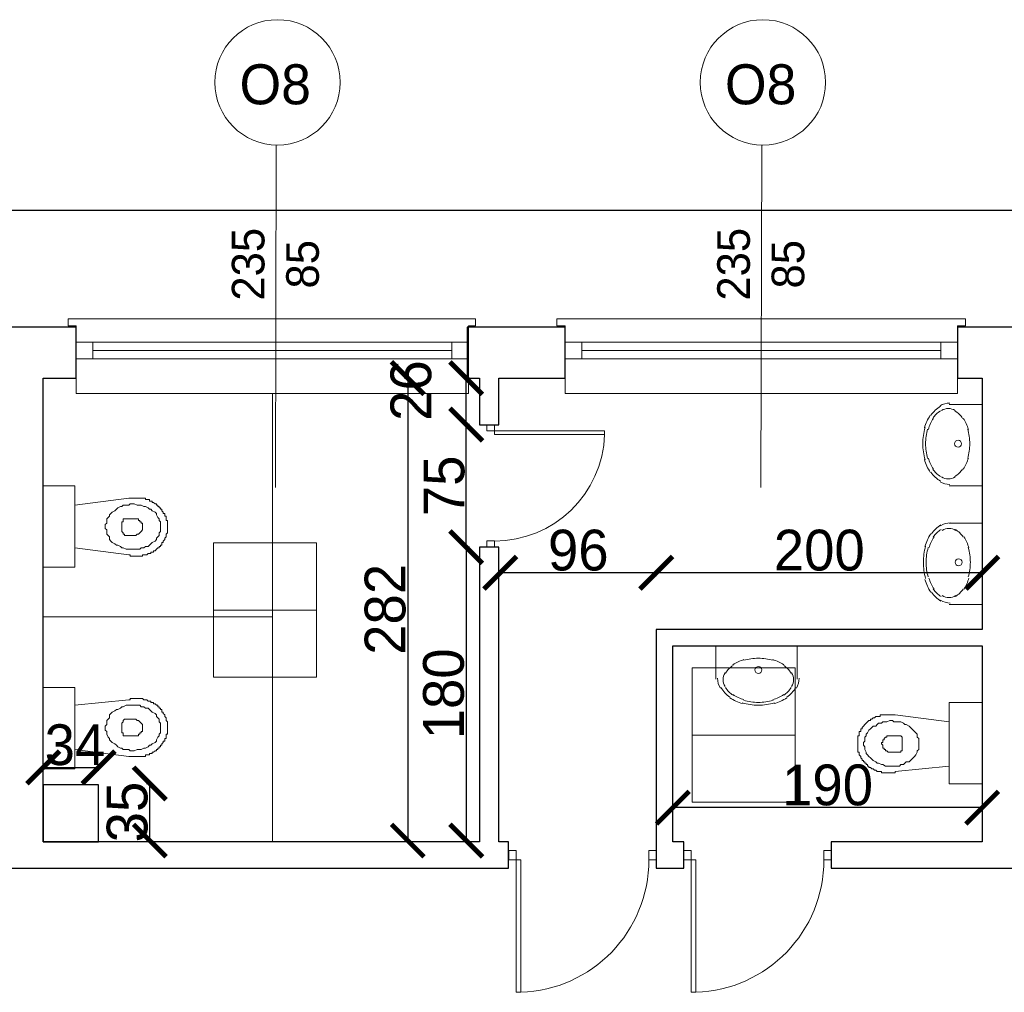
# Model space of a CAD drawing. Header units: centimetres. Extents: x -17621 to 77377, y -18613 to 66.
# Tile 58 of 173: x 13560 to 14164, y -16246 to -15649. Entities that reach past the tile are written whole.
import ezdxf

# ---------------------------------------------------------------- set-up
doc = ezdxf.new("R2010")
doc.units = ezdxf.units.CM
doc.layers.add('0-wymiarowanie rys.CAD', color=5, linetype='Continuous', lineweight=0, true_color=0x0000ff)
for name, color, linetype, lineweight in [('a_drzwi i okna', 2, 'Continuous', 0), ('a_inwentaryzacja', 141, 'Continuous', 0), ('a_wymiarowanie', 211, 'Continuous', 0), ('drzwi', 2, 'Continuous', 0), ('pomieszczenia', 191, 'Continuous', 5)]:
    doc.layers.add(name, color=color, linetype=linetype, lineweight=lineweight)
for name, color, linetype in [('PDF2_A310 STOLARKA ZEWNĘTRZNA', 7, 'Continuous'), ('PDF2_A720 MEBLE', 7, 'Continuous'), ('PDF2_WIDOKOWA', 7, 'Continuous')]:
    doc.layers.add(name, color=color, linetype=linetype)
doc.styles.add('PDF Century Gothic', font='GOTHIC.TTF')
doc.dimstyles.new('ISO-25', dxfattribs={"dimtxt": 25, "dimasz": 20, "dimexe": 0.6, "dimexo": 0.375, "dimtad": 1, "dimdec": 0, "dimtxsty": 'PDF Century Gothic', "dimblk": 'ARCHTICK', "dimcen": 2.5, "dimadec": 1, "dimazin": 0, "dimtfac": 1, "dimtdec": 0, "dimtmove": 0, "dimatfit": 3, "dimldrblk": 'ARCHTICK', "dimfxl": 2, "dimfxlon": 1, "dimarcsym": 0})

# ---------------------------------------------------------------- blocks, each defined once
blk = doc.blocks.new('_ArchTick')
at = {"color": 0, "linetype": 'ByBlock', "const_width": 0.15}
blk.add_lwpolyline([(-0.5, -0.5), (0.5, 0.5)], dxfattribs=at)
blk = doc.blocks.new('*D89')
at = {"layer": 'a_wymiarowanie', "color": 0, "lineweight": -2, "transparency": 16777216}
for p, q in [((13836.07, -15897.72), (13833.47, -15897.72)), ((13834.07, -15972.87), (13834.07, -15897.72)), ((13836.07, -15972.87), (13833.47, -15972.87))]:
    blk.add_line(p, q, dxfattribs=at)
at = {"layer": 'Defpoints', "color": 0, "transparency": 16777216}
for p in [(13834.07, -15897.72), (13843.1, -15897.72), (13843.1, -15972.87)]:
    blk.add_point(p, dxfattribs=at)
at = {"layer": 'a_wymiarowanie', "color": 0, "lineweight": -2, "transparency": 16777216, "xscale": 20, "yscale": 20, "zscale": 20}
for p, rotation in [((13834.07, -15897.72), 90), ((13834.07, -15972.87), 270)]:
    blk.add_blockref('_ArchTick', p, dxfattribs=dict(at, rotation=rotation))
at = {"layer": 'a_wymiarowanie', "color": 0, "lineweight": 0, "transparency": 16777216, "insert": (13820.63, -15935.3), "char_height": 25, "attachment_point": 5, "rotation": 90, "style": 'PDF Century Gothic'}
blk.add_mtext('75', dxfattribs=at)
blk = doc.blocks.new('*D90')
at = {"layer": 'a_wymiarowanie', "color": 0, "lineweight": -2, "transparency": 16777216}
for p, q in [((13836.07, -15869.24), (13833.47, -15869.24)), ((13834.07, -15897.72), (13834.07, -15869.24)), ((13836.07, -15897.72), (13833.47, -15897.72))]:
    blk.add_line(p, q, dxfattribs=at)
at = {"layer": 'Defpoints', "color": 0, "transparency": 16777216}
for p in [(13834.07, -15869.24), (13843.1, -15869.24), (13843.1, -15897.72)]:
    blk.add_point(p, dxfattribs=at)
at = {"layer": 'a_wymiarowanie', "color": 0, "lineweight": -2, "transparency": 16777216, "xscale": 20, "yscale": 20, "zscale": 20}
for p, rotation in [((13834.07, -15869.24), 90), ((13834.07, -15897.72), 270)]:
    blk.add_blockref('_ArchTick', p, dxfattribs=dict(at, rotation=rotation))
at = {"layer": 'a_wymiarowanie', "color": 0, "lineweight": 0, "transparency": 16777216, "insert": (13800.31, -15876.86), "char_height": 25, "attachment_point": 5, "rotation": 90, "style": 'PDF Century Gothic'}
blk.add_mtext('26', dxfattribs=at)
blk = doc.blocks.new('*D91')
at = {"layer": 'a_wymiarowanie', "color": 0, "lineweight": -2, "transparency": 16777216}
for p, q in [((13796.23, -15869.24), (13798.83, -15869.24)), ((13798.23, -15869.24), (13798.23, -16152.87)), ((13796.23, -16152.87), (13798.83, -16152.87))]:
    blk.add_line(p, q, dxfattribs=at)
at = {"layer": 'Defpoints', "color": 0, "transparency": 16777216}
for p in [(13574.71, -15869.24), (13574.71, -16152.87), (13798.23, -16152.87)]:
    blk.add_point(p, dxfattribs=at)
at = {"layer": 'a_wymiarowanie', "color": 0, "lineweight": -2, "transparency": 16777216, "xscale": 20, "yscale": 20, "zscale": 20}
for p, rotation in [((13798.23, -15869.24), 90), ((13798.23, -16152.87), 270)]:
    blk.add_blockref('_ArchTick', p, dxfattribs=dict(at, rotation=rotation))
at = {"layer": 'a_wymiarowanie', "color": 0, "lineweight": 0, "transparency": 16777216, "insert": (13784.48, -16011.06), "char_height": 25, "attachment_point": 5, "rotation": 90, "style": 'PDF Century Gothic'}
blk.add_mtext('282', dxfattribs=at)
blk = doc.blocks.new('*D92')
at = {"layer": 'a_wymiarowanie', "color": 0, "lineweight": -2, "transparency": 16777216}
for p, q in [((13960.79, -16134.66), (13960.79, -16132.06)), ((14150.44, -16132.66), (13960.79, -16132.66)), ((14150.44, -16134.66), (14150.44, -16132.06))]:
    blk.add_line(p, q, dxfattribs=at)
at = {"layer": 'Defpoints', "color": 0, "transparency": 16777216}
for p in [(13960.79, -16132.66), (13960.79, -16152.87), (14150.44, -16152.87)]:
    blk.add_point(p, dxfattribs=at)
at = {"layer": 'a_wymiarowanie', "color": 0, "lineweight": -2, "transparency": 16777216, "xscale": 20, "yscale": 20, "zscale": 20, "rotation": 180}
blk.add_blockref('_ArchTick', (13960.79, -16132.66), dxfattribs=at)
at = {"layer": 'a_wymiarowanie', "color": 0, "lineweight": -2, "transparency": 16777216, "xscale": 20, "yscale": 20, "zscale": 20}
blk.add_blockref('_ArchTick', (14150.44, -16132.66), dxfattribs=at)
at = {"layer": 'a_wymiarowanie', "color": 0, "lineweight": 0, "transparency": 16777216, "insert": (14055.61, -16118.9), "char_height": 25, "attachment_point": 5, "style": 'PDF Century Gothic'}
blk.add_mtext('190', dxfattribs=at)
blk = doc.blocks.new('*D93')
at = {"layer": 'a_wymiarowanie', "color": 0, "lineweight": -2, "transparency": 16777216}
for p, q in [((13950.63, -15990.63), (13950.63, -15988.03)), ((14150.44, -15988.63), (13950.63, -15988.63)), ((14150.44, -15990.63), (14150.44, -15988.03))]:
    blk.add_line(p, q, dxfattribs=at)
at = {"layer": 'Defpoints', "color": 0, "transparency": 16777216}
for p in [(13950.63, -15988.63), (13950.63, -16023.33), (14150.44, -16023.33)]:
    blk.add_point(p, dxfattribs=at)
at = {"layer": 'a_wymiarowanie', "color": 0, "lineweight": -2, "transparency": 16777216, "xscale": 20, "yscale": 20, "zscale": 20, "rotation": 180}
blk.add_blockref('_ArchTick', (13950.63, -15988.63), dxfattribs=at)
at = {"layer": 'a_wymiarowanie', "color": 0, "lineweight": -2, "transparency": 16777216, "xscale": 20, "yscale": 20, "zscale": 20}
blk.add_blockref('_ArchTick', (14150.44, -15988.63), dxfattribs=at)
at = {"layer": 'a_wymiarowanie', "color": 0, "lineweight": 0, "transparency": 16777216, "insert": (14050.53, -15974.88), "char_height": 25, "attachment_point": 5, "style": 'PDF Century Gothic'}
blk.add_mtext('200', dxfattribs=at)
blk = doc.blocks.new('*D94')
at = {"layer": 'a_wymiarowanie', "color": 0, "lineweight": -2, "transparency": 16777216}
for p, q in [((13854.95, -15988.63), (13854.95, -15988.03)), ((13950.63, -15988.63), (13854.95, -15988.63)), ((13950.63, -15990.63), (13950.63, -15988.03))]:
    blk.add_line(p, q, dxfattribs=at)
at = {"layer": 'Defpoints', "color": 0, "transparency": 16777216}
for p in [(13854.95, -15988.63), (13854.95, -15988.63), (13950.63, -16023.33)]:
    blk.add_point(p, dxfattribs=at)
at = {"layer": 'a_wymiarowanie', "color": 0, "lineweight": -2, "transparency": 16777216, "xscale": 20, "yscale": 20, "zscale": 20, "rotation": 180}
blk.add_blockref('_ArchTick', (13854.95, -15988.63), dxfattribs=at)
at = {"layer": 'a_wymiarowanie', "color": 0, "lineweight": -2, "transparency": 16777216, "xscale": 20, "yscale": 20, "zscale": 20}
blk.add_blockref('_ArchTick', (13950.63, -15988.63), dxfattribs=at)
at = {"layer": 'a_wymiarowanie', "color": 0, "lineweight": 0, "transparency": 16777216, "insert": (13902.79, -15974.88), "char_height": 25, "attachment_point": 5, "style": 'PDF Century Gothic'}
blk.add_mtext('96', dxfattribs=at)
blk = doc.blocks.new('*D95')
at = {"layer": 'a_wymiarowanie', "color": 0, "lineweight": -2, "transparency": 16777216}
for p, q in [((13834.07, -15972.87), (13834.67, -15972.87)), ((13834.07, -15972.87), (13834.07, -16152.87)), ((13834.07, -16152.87), (13834.67, -16152.87))]:
    blk.add_line(p, q, dxfattribs=at)
at = {"layer": 'Defpoints', "color": 0, "transparency": 16777216}
for p in [(13834.07, -15972.87), (13834.07, -16152.87), (13834.07, -16152.87)]:
    blk.add_point(p, dxfattribs=at)
at = {"layer": 'a_wymiarowanie', "color": 0, "lineweight": -2, "transparency": 16777216, "xscale": 20, "yscale": 20, "zscale": 20}
for p, rotation in [((13834.07, -15972.87), 90), ((13834.07, -16152.87), 270)]:
    blk.add_blockref('_ArchTick', p, dxfattribs=dict(at, rotation=rotation))
at = {"layer": 'a_wymiarowanie', "color": 0, "lineweight": 0, "transparency": 16777216, "insert": (13820.31, -16062.87), "char_height": 25, "attachment_point": 5, "rotation": 90, "style": 'PDF Century Gothic'}
blk.add_mtext('180', dxfattribs=at)
blk = doc.blocks.new('*D96')
at = {"layer": 'a_wymiarowanie', "color": 0, "lineweight": -2, "transparency": 16777216}
for p, q in [((13574.71, -16110), (13574.71, -16107.4)), ((13574.71, -16108), (13608.71, -16108)), ((13608.71, -16110), (13608.71, -16107.4))]:
    blk.add_line(p, q, dxfattribs=at)
at = {"layer": 'Defpoints', "color": 0, "transparency": 16777216}
for p in [(13608.71, -16108), (13574.71, -16117.87), (13608.71, -16117.87)]:
    blk.add_point(p, dxfattribs=at)
at = {"layer": 'a_wymiarowanie', "color": 0, "lineweight": -2, "transparency": 16777216, "xscale": 20, "yscale": 20, "zscale": 20, "rotation": 180}
blk.add_blockref('_ArchTick', (13574.71, -16108), dxfattribs=at)
at = {"layer": 'a_wymiarowanie', "color": 0, "lineweight": -2, "transparency": 16777216, "xscale": 20, "yscale": 20, "zscale": 20}
blk.add_blockref('_ArchTick', (13608.71, -16108), dxfattribs=at)
at = {"layer": 'a_wymiarowanie', "color": 0, "lineweight": 0, "transparency": 16777216, "insert": (13594.18, -16094.25), "char_height": 25, "attachment_point": 5, "style": 'PDF Century Gothic'}
blk.add_mtext('34', dxfattribs=at)
blk = doc.blocks.new('*D97')
at = {"layer": 'a_wymiarowanie', "color": 0, "lineweight": -2, "transparency": 16777216}
for p, q in [((13638.07, -16117.87), (13640.67, -16117.87)), ((13640.07, -16152.87), (13640.07, -16117.87)), ((13638.07, -16152.87), (13640.67, -16152.87))]:
    blk.add_line(p, q, dxfattribs=at)
at = {"layer": 'Defpoints', "color": 0, "transparency": 16777216}
for p in [(13608.71, -16117.87), (13640.07, -16117.87), (13608.71, -16152.87)]:
    blk.add_point(p, dxfattribs=at)
at = {"layer": 'a_wymiarowanie', "color": 0, "lineweight": -2, "transparency": 16777216, "xscale": 20, "yscale": 20, "zscale": 20}
for p, rotation in [((13640.07, -16117.87), 90), ((13640.07, -16152.87), 270)]:
    blk.add_blockref('_ArchTick', p, dxfattribs=dict(at, rotation=rotation))
at = {"layer": 'a_wymiarowanie', "color": 0, "lineweight": 0, "transparency": 16777216, "insert": (13626.32, -16135.37), "char_height": 25, "attachment_point": 5, "rotation": 90, "style": 'PDF Century Gothic'}
blk.add_mtext('35', dxfattribs=at)
blk = doc.blocks.new('*D1055')
at = {"layer": '0-wymiarowanie rys.CAD', "color": 0, "linetype": 'Continuous', "lineweight": -2, "transparency": 16777216}
for p, q in [((10837.45, -15768.43), (10837.45, -15765.83)), ((15683.74, -15766.43), (10837.45, -15766.43)), ((15683.74, -15768.43), (15683.74, -15765.83))]:
    blk.add_line(p, q, dxfattribs=at)
at = {"layer": 'Defpoints', "color": 0, "linetype": 'Continuous', "transparency": 16777216}
for p in [(10837.45, -15766.43), (10837.45, -15837.91), (15683.74, -15837.07)]:
    blk.add_point(p, dxfattribs=at)
at = {"layer": '0-wymiarowanie rys.CAD', "color": 0, "linetype": 'Continuous', "lineweight": -2, "transparency": 16777216, "xscale": 20, "yscale": 20, "zscale": 20, "rotation": 180}
blk.add_blockref('_ArchTick', (10837.45, -15766.43), dxfattribs=at)
at = {"layer": '0-wymiarowanie rys.CAD', "color": 0, "linetype": 'Continuous', "lineweight": -2, "transparency": 16777216, "xscale": 20, "yscale": 20, "zscale": 20}
blk.add_blockref('_ArchTick', (15683.74, -15766.43), dxfattribs=at)
at = {"layer": '0-wymiarowanie rys.CAD', "color": 0, "linetype": 'Continuous', "transparency": 16777216, "insert": (13260.6, -15752.67), "char_height": 25, "attachment_point": 5, "style": 'PDF Century Gothic'}
blk.add_mtext('4846', dxfattribs=at)

msp = doc.modelspace()

# ---------------------------------------------------------------- linework, layer by layer
at = {"layer": 'a_drzwi i okna'}
for p, q in [((13717.64, -15726.22), (13717.11, -15936.4)), ((14015.24, -15726.22), (14014.71, -15936.4))]:
    msp.add_line(p, q, dxfattribs=at)
for centre in [(13718.39, -15687.8), (14015.99, -15687.8)]:
    msp.add_circle(centre, 38.43, dxfattribs=at)
at = {"layer": 'a_inwentaryzacja', "lineweight": 25}
for points in [[(13171.7, -16153.72), (13171.7, -16169.81), (13860.03, -16169.81), (13860.03, -16153.72), (13854.11, -16153.72), (13854.11, -15972.87), (13842.25, -15972.87), (13842.25, -16153.72), (13574.71, -16153.72), (13574.71, -15869.24), (13595.03, -15869.24), (13595.03, -15837.91), (13534.92, -15837.91), (13534.92, -15869.24), (13547.62, -15869.24), (13547.62, -16153.72)], [(13854.11, -15897.83), (13854.11, -15869.24), (13894.75, -15869.24), (13894.75, -15837.91), (13834.63, -15837.91), (13834.63, -15869.24), (13842.25, -15869.24), (13842.25, -15897.83)], [(13574.71, -16153.72), (13608.71, -16153.72), (13608.71, -16118.72), (13574.71, -16118.72)]]:
    msp.add_lwpolyline(points, close=True, dxfattribs=at)
msp.add_lwpolyline([(14195.31, -15837.91), (14135.2, -15837.91), (14135.2, -15869.24), (14150.44, -15869.24), (14150.44, -16023.33), (13950.63, -16023.33), (13950.63, -16153.72), (13950.63, -16169.81), (13967.56, -16169.81), (13967.56, -16153.72), (13960.79, -16153.72), (13960.79, -16033.49), (14150.44, -16033.49), (14150.44, -16153.72), (14057.92, -16153.72), (14057.92, -16169.81), (14270.67, -16169.81)], dxfattribs=at)
at = {"layer": 'drzwi'}
for points in [[(13851.41, -15901.59), (13851.41, -15897.83), (13846.65, -15897.83), (13846.65, -15901.59), (13851.41, -15901.59), (13851.41, -15903.84), (13918.91, -15903.84), (13918.94, -15901.59), (13851.41, -15901.59)], [(13864.77, -16164.63), (13860.25, -16164.63), (13860.25, -16158.9), (13864.77, -16158.9), (13864.77, -16164.63), (13867.48, -16164.63), (13867.48, -16245.9), (13864.77, -16245.95), (13864.77, -16164.63)], [(13972.08, -16164.63), (13967.56, -16164.63), (13967.56, -16158.9), (13972.08, -16158.9), (13972.08, -16164.63), (13974.79, -16164.63), (13974.79, -16245.9), (13972.08, -16245.95), (13972.08, -16164.63)]]:
    msp.add_lwpolyline(points, dxfattribs=at)
for points in [[(13851.41, -15969.12), (13851.41, -15972.87), (13846.65, -15972.87), (13846.65, -15969.12)], [(13946.09, -16164.63), (13950.61, -16164.63), (13950.61, -16158.9), (13946.09, -16158.9)], [(14053.4, -16164.63), (14057.92, -16164.63), (14057.92, -16158.9), (14053.4, -16158.9)]]:
    msp.add_lwpolyline(points, close=True, dxfattribs=at)
for centre, radius, start, end in [((13851.53, -15901.68), 67.45, 269.89445, 358.1637), ((13864.88, -16164.78), 81.21, 271.8363, 0.10555), ((13972.19, -16164.78), 81.21, 271.8363, 0.10555)]:
    msp.add_arc(centre, radius, start, end, dxfattribs=at)
at = {"layer": 'PDF2_A310 STOLARKA ZEWNĘTRZNA', "lineweight": 5}
for points in [[(13835.48, -15878.55), (13835.48, -15837.07), (13839.71, -15837.07), (13839.71, -15832.83), (13595.03, -15832.83), (13589.95, -15832.83), (13589.95, -15837.07), (13595.03, -15837.07), (13595.03, -15878.55)], [(14135.2, -15878.55), (14135.2, -15837.07), (14140.28, -15837.07), (14140.28, -15832.83), (13894.75, -15832.83), (13889.67, -15832.83), (13889.67, -15837.07), (13894.75, -15837.07), (13894.75, -15878.55)], [(13835.48, -15857.39), (13825.32, -15857.39), (13605.19, -15857.39), (13595.03, -15857.39), (13595.03, -15847.23), (13605.19, -15847.23), (13825.32, -15847.23), (13835.48, -15847.23)], [(14135.2, -15857.39), (14125.04, -15857.39), (13904.91, -15857.39), (13894.75, -15857.39), (13894.75, -15847.23), (13904.91, -15847.23), (14125.04, -15847.23), (14135.2, -15847.23)]]:
    msp.add_lwpolyline(points, close=True, dxfattribs=at)
for points in [[(13605.19, -15847.23), (13605.19, -15857.39)], [(13825.32, -15852.31), (13605.19, -15852.31)], [(13825.32, -15847.23), (13825.32, -15857.39)], [(13904.91, -15847.23), (13904.91, -15857.39)], [(14125.04, -15852.31), (13904.91, -15852.31)], [(14125.04, -15847.23), (14125.04, -15857.39)]]:
    msp.add_lwpolyline(points, dxfattribs=at)
at = {"layer": 'PDF2_A720 MEBLE', "lineweight": 0}
for points in [[(14133.9, -15889.06, 0.138476), (14129.7, -15887.87, 0.138476), (14125.49, -15889.06)], [(14115.39, -15899.54, 0.068273), (14114.03, -15909.46, 0.068273), (14115.39, -15919.38)], [(14116.96, -15900.45, 0.068238), (14115.73, -15909.46, 0.068238), (14116.96, -15918.46)], [(14141.59, -15918.46, 0.06826), (14142.82, -15909.46, 0.068238), (14141.58, -15900.45)], [(14125.49, -15929.86, 0.138476), (14129.7, -15931.05, 0.138476), (14133.9, -15929.86)], [(14134.24, -15962.64, 0.138479), (14130.04, -15961.45, 0.138478), (14125.83, -15962.64)], [(14115.73, -15972.28, 0.068248), (14114.37, -15982.19, 0.068273), (14115.73, -15992.11)], [(14117.3, -15973.19, 0.068248), (14116.07, -15982.19, 0.068272), (14117.3, -15991.2)], [(14141.92, -15991.2, 0.068272), (14143.16, -15982.19, 0.068272), (14141.92, -15973.19)], [(14125.83, -16002.6, 0.138478), (14130.04, -16003.78, 0.138478), (14134.24, -16002.6)], [(14022.2, -16042.28, 0.068272), (14013.19, -16041.04, 0.068272), (14004.19, -16042.28)], [(13992.79, -16049.96, 0.138479), (13991.6, -16054.16, 0.138478), (13992.79, -16058.37)], [(14033.6, -16058.37, 0.138478), (14034.78, -16054.16, 0.138478), (14033.6, -16049.96)], [(14003.28, -16068.47, 0.068248), (14013.19, -16069.83, 0.068273), (14023.11, -16068.46)], [(14004.19, -16066.9, 0.068248), (14013.19, -16068.13, 0.068272), (14022.2, -16066.9)]]:
    msp.add_lwpolyline(points, format="xyb", dxfattribs=at)
for points in [[(14130.12, -15935.28), (14150.44, -15935.28), (14150.44, -15885.33), (14130.12, -15885.33)], [(14130.12, -15958.14), (14150.44, -15958.14), (14150.44, -16008.09), (14130.12, -16008.09)], [(13987.03, -16053.81), (13987.03, -16033.49), (14036.99, -16033.49), (14036.99, -16053.81)]]:
    msp.add_lwpolyline(points, dxfattribs=at)
for points in [[(13594.18, -15985.23), (13594.18, -15935.28), (13574.71, -15935.28), (13574.71, -15985.23)], [(13594.18, -15947.13), (13627.2, -15942.9), (13628.05, -15942.9), (13628.9, -15942.9), (13629.74, -15942.9), (13630.59, -15942.9), (13631.44, -15942.9), (13632.28, -15942.9), (13633.13, -15942.9), (13633.98, -15942.9), (13634.82, -15942.9), (13635.67, -15942.9), (13636.52, -15942.9), (13637.36, -15942.9), (13637.36, -15943.75), (13638.21, -15943.75), (13639.06, -15943.75), (13639.9, -15943.75), (13639.9, -15944.59), (13640.75, -15944.59), (13641.6, -15944.59), (13641.6, -15945.44), (13642.44, -15945.44), (13643.29, -15946.29), (13644.14, -15946.29), (13644.14, -15947.13), (13644.98, -15947.13), (13644.98, -15947.98), (13645.83, -15947.98), (13645.83, -15948.83), (13646.68, -15948.83), (13646.68, -15949.67), (13647.52, -15949.67), (13647.52, -15950.52), (13648.37, -15951.37), (13648.37, -15952.21), (13649.22, -15952.21), (13649.22, -15953.06), (13649.22, -15953.91), (13650.06, -15953.91), (13650.06, -15954.75), (13650.06, -15955.6), (13650.06, -15956.45), (13650.91, -15956.45), (13650.91, -15957.29), (13650.91, -15958.14), (13650.91, -15958.99), (13650.91, -15959.83), (13650.91, -15960.68), (13650.91, -15961.53), (13650.91, -15962.37), (13650.91, -15963.22), (13650.91, -15964.07), (13650.06, -15964.91), (13650.06, -15965.76), (13650.06, -15966.61), (13649.22, -15967.45), (13649.22, -15968.3), (13648.37, -15969.15), (13648.37, -15969.99), (13647.52, -15969.99), (13647.52, -15970.84), (13647.52, -15971.69), (13646.68, -15971.69), (13646.68, -15972.53), (13645.83, -15972.53), (13645.83, -15973.38), (13644.98, -15973.38), (13644.14, -15974.23), (13643.29, -15975.07), (13642.44, -15975.07), (13642.44, -15975.92), (13641.6, -15975.92), (13640.75, -15975.92), (13640.75, -15976.77), (13639.9, -15976.77), (13639.06, -15976.77), (13638.21, -15977.61), (13637.36, -15977.61), (13636.52, -15977.61), (13635.67, -15977.61), (13635.67, -15978.46), (13634.82, -15978.46), (13633.98, -15978.46), (13633.13, -15978.46), (13632.28, -15978.46), (13631.44, -15978.46), (13630.59, -15978.46), (13629.74, -15978.46), (13628.9, -15978.46), (13628.05, -15978.46), (13628.05, -15977.61), (13627.2, -15977.61), (13594.18, -15973.38)], [(13612.81, -15960.68), (13612.81, -15961.53), (13613.66, -15962.37), (13613.66, -15964.07), (13613.66, -15964.91), (13614.5, -15965.76), (13615.35, -15966.61), (13615.35, -15968.3), (13616.2, -15969.15), (13617.04, -15969.99), (13618.74, -15970.84), (13619.58, -15971.69), (13620.43, -15971.69), (13622.12, -15972.53), (13622.97, -15973.38), (13623.82, -15973.38), (13625.51, -15974.23), (13627.2, -15974.23), (13628.05, -15974.23), (13629.74, -15974.23), (13630.59, -15974.23), (13632.28, -15974.23), (13633.98, -15974.23), (13634.82, -15973.38), (13636.52, -15973.38), (13637.36, -15972.53), (13639.06, -15972.53), (13639.9, -15971.69), (13640.75, -15970.84), (13641.6, -15969.99), (13643.29, -15969.15), (13644.14, -15968.3), (13644.14, -15967.45), (13644.98, -15966.61), (13645.83, -15965.76), (13645.83, -15964.07), (13646.68, -15963.22), (13646.68, -15962.37), (13646.68, -15960.68), (13646.68, -15959.83), (13646.68, -15958.99), (13646.68, -15957.29), (13645.83, -15956.45), (13645.83, -15955.6), (13644.98, -15954.75), (13644.14, -15953.06), (13644.14, -15952.21), (13643.29, -15951.37), (13641.6, -15950.52), (13640.75, -15949.67), (13639.9, -15949.67), (13639.06, -15948.83), (13637.36, -15947.98), (13636.52, -15947.98), (13634.82, -15947.13), (13633.98, -15947.13), (13632.28, -15947.13), (13630.59, -15946.29), (13629.74, -15946.29), (13628.05, -15946.29), (13627.2, -15947.13), (13625.51, -15947.13), (13623.82, -15947.13), (13622.97, -15947.98), (13622.12, -15947.98), (13620.43, -15948.83), (13619.58, -15949.67), (13618.74, -15950.52), (13617.04, -15951.37), (13616.2, -15952.21), (13615.35, -15953.06), (13615.35, -15953.91), (13614.5, -15954.75), (13613.66, -15955.6), (13613.66, -15957.29), (13613.66, -15958.14), (13612.81, -15958.99)], [(13622.97, -15960.68), (13622.97, -15963.22), (13623.82, -15964.07), (13623.82, -15964.91), (13624.66, -15964.91), (13624.66, -15965.76), (13625.51, -15965.76), (13630.59, -15965.76), (13631.44, -15965.76), (13632.28, -15964.91), (13633.13, -15964.91), (13633.98, -15964.07), (13634.82, -15963.22), (13635.67, -15962.37), (13635.67, -15961.53), (13635.67, -15960.68), (13635.67, -15959.83), (13635.67, -15958.99), (13635.67, -15958.14), (13634.82, -15958.14), (13634.82, -15957.29), (13633.98, -15957.29), (13633.98, -15956.45), (13633.13, -15956.45), (13633.13, -15955.6), (13632.28, -15955.6), (13631.44, -15955.6), (13630.59, -15955.6), (13625.51, -15955.6), (13624.66, -15955.6), (13623.82, -15955.6), (13623.82, -15956.45), (13623.82, -15957.29), (13622.97, -15957.29)], [(13594.18, -16058.89), (13594.18, -16108.85), (13574.71, -16108.85), (13574.71, -16058.89)], [(13594.18, -16096.99), (13627.2, -16101.23), (13628.05, -16101.23), (13628.9, -16101.23), (13629.74, -16101.23), (13630.59, -16101.23), (13631.44, -16101.23), (13632.28, -16101.23), (13633.13, -16101.23), (13633.98, -16101.23), (13634.82, -16101.23), (13635.67, -16101.23), (13636.52, -16101.23), (13637.36, -16101.23), (13637.36, -16100.38), (13638.21, -16100.38), (13639.06, -16100.38), (13639.9, -16100.38), (13639.9, -16099.53), (13640.75, -16099.53), (13641.6, -16099.53), (13641.6, -16098.69), (13642.44, -16098.69), (13643.29, -16097.84), (13644.14, -16097.84), (13644.14, -16096.99), (13644.98, -16096.99), (13644.98, -16096.15), (13645.83, -16096.15), (13645.83, -16095.3), (13646.68, -16095.3), (13646.68, -16094.45), (13647.52, -16094.45), (13647.52, -16093.61), (13648.37, -16092.76), (13648.37, -16091.91), (13649.22, -16091.91), (13649.22, -16091.07), (13649.22, -16090.22), (13650.06, -16090.22), (13650.06, -16089.37), (13650.06, -16088.53), (13650.06, -16087.68), (13650.91, -16087.68), (13650.91, -16086.83), (13650.91, -16085.99), (13650.91, -16085.14), (13650.91, -16084.29), (13650.91, -16083.45), (13650.91, -16082.6), (13650.91, -16081.75), (13650.91, -16080.91), (13650.91, -16080.06), (13650.06, -16079.21), (13650.06, -16078.37), (13650.06, -16077.52), (13649.22, -16076.67), (13649.22, -16075.83), (13648.37, -16074.98), (13648.37, -16074.13), (13647.52, -16074.13), (13647.52, -16073.29), (13647.52, -16072.44), (13646.68, -16072.44), (13646.68, -16071.59), (13645.83, -16071.59), (13645.83, -16070.75), (13644.98, -16070.75), (13644.98, -16069.9), (13644.14, -16069.9), (13643.29, -16069.05), (13642.44, -16069.05), (13642.44, -16068.21), (13641.6, -16068.21), (13640.75, -16068.21), (13640.75, -16067.36), (13639.9, -16067.36), (13639.06, -16067.36), (13638.21, -16066.51), (13637.36, -16066.51), (13636.52, -16066.51), (13635.67, -16065.67), (13634.82, -16065.67), (13633.98, -16065.67), (13633.13, -16065.67), (13632.28, -16065.67), (13631.44, -16065.67), (13630.59, -16065.67), (13629.74, -16065.67), (13628.9, -16065.67), (13628.05, -16065.67), (13628.05, -16066.51), (13627.2, -16066.51), (13594.18, -16069.9)], [(14130.12, -16068.21), (14130.12, -16118.16), (14150.44, -16118.16), (14150.44, -16068.21)], [(13612.81, -16083.45), (13612.81, -16082.6), (13613.66, -16081.75), (13613.66, -16080.06), (13613.66, -16079.21), (13614.5, -16078.37), (13615.35, -16077.52), (13615.35, -16075.83), (13616.2, -16074.98), (13617.04, -16074.13), (13618.74, -16073.29), (13619.58, -16072.44), (13620.43, -16072.44), (13622.12, -16071.59), (13622.97, -16070.75), (13623.82, -16070.75), (13625.51, -16069.9), (13627.2, -16069.9), (13628.05, -16069.9), (13629.74, -16069.9), (13630.59, -16069.9), (13632.28, -16069.9), (13633.98, -16069.9), (13634.82, -16070.75), (13636.52, -16070.75), (13637.36, -16071.59), (13639.06, -16071.59), (13639.9, -16072.44), (13640.75, -16073.29), (13641.6, -16074.13), (13643.29, -16074.98), (13644.14, -16075.83), (13644.14, -16076.67), (13644.98, -16077.52), (13645.83, -16078.37), (13645.83, -16080.06), (13646.68, -16080.91), (13646.68, -16081.75), (13646.68, -16083.45), (13646.68, -16084.29), (13646.68, -16085.14), (13646.68, -16086.83), (13645.83, -16087.68), (13645.83, -16088.53), (13644.98, -16089.37), (13644.14, -16091.07), (13644.14, -16091.91), (13643.29, -16092.76), (13641.6, -16093.61), (13640.75, -16094.45), (13639.9, -16094.45), (13639.06, -16095.3), (13637.36, -16096.15), (13636.52, -16096.15), (13634.82, -16096.99), (13633.98, -16096.99), (13632.28, -16096.99), (13630.59, -16097.84), (13629.74, -16097.84), (13628.05, -16097.84), (13627.2, -16096.99), (13625.51, -16096.99), (13623.82, -16096.99), (13622.97, -16096.15), (13622.12, -16096.15), (13620.43, -16095.3), (13619.58, -16094.45), (13618.74, -16093.61), (13617.04, -16092.76), (13616.2, -16091.91), (13615.35, -16091.07), (13615.35, -16090.22), (13614.5, -16089.37), (13613.66, -16087.68), (13613.66, -16086.83), (13613.66, -16085.99), (13612.81, -16085.14)], [(13622.97, -16083.45), (13622.97, -16080.91), (13623.82, -16080.06), (13623.82, -16079.21), (13624.66, -16078.37), (13625.51, -16078.37), (13630.59, -16078.37), (13631.44, -16078.37), (13632.28, -16079.21), (13633.13, -16079.21), (13633.98, -16080.06), (13634.82, -16080.91), (13635.67, -16081.75), (13635.67, -16082.6), (13635.67, -16083.45), (13635.67, -16084.29), (13635.67, -16085.14), (13635.67, -16085.99), (13634.82, -16085.99), (13634.82, -16086.83), (13633.98, -16086.83), (13633.98, -16087.68), (13633.13, -16087.68), (13633.13, -16088.53), (13632.28, -16088.53), (13631.44, -16088.53), (13630.59, -16088.53), (13625.51, -16088.53), (13624.66, -16088.53), (13623.82, -16088.53), (13623.82, -16087.68), (13623.82, -16086.83), (13622.97, -16086.83)], [(14130.12, -16107.15), (14097.1, -16110.54), (14097.1, -16111.39), (14096.25, -16111.39), (14095.41, -16111.39), (14094.56, -16111.39), (14093.71, -16111.39), (14092.87, -16111.39), (14092.02, -16111.39), (14091.17, -16111.39), (14090.33, -16111.39), (14089.48, -16111.39), (14088.63, -16111.39), (14088.63, -16110.54), (14087.79, -16110.54), (14086.94, -16110.54), (14086.09, -16110.54), (14085.25, -16109.69), (14084.4, -16109.69), (14083.55, -16108.85), (14082.71, -16108.85), (14081.86, -16108), (14081.01, -16108), (14081.01, -16107.15), (14080.17, -16107.15), (14080.17, -16106.31), (14079.32, -16106.31), (14079.32, -16105.46), (14078.47, -16105.46), (14078.47, -16104.61), (14077.63, -16104.61), (14077.63, -16103.77), (14076.78, -16103.77), (14076.78, -16102.92), (14075.93, -16102.07), (14075.93, -16101.23), (14075.09, -16100.38), (14075.09, -16099.53), (14075.09, -16098.69), (14074.24, -16098.69), (14074.24, -16097.84), (14074.24, -16096.99), (14074.24, -16096.15), (14074.24, -16095.3), (14074.24, -16094.45), (14074.24, -16093.61), (14074.24, -16092.76), (14074.24, -16091.91), (14074.24, -16091.07), (14074.24, -16090.22), (14074.24, -16089.37), (14074.24, -16088.53), (14075.09, -16088.53), (14075.09, -16087.68), (14075.09, -16086.83), (14075.09, -16085.99), (14075.93, -16085.99), (14075.93, -16085.14), (14075.93, -16084.29), (14076.78, -16084.29), (14076.78, -16083.45), (14077.63, -16082.6), (14078.47, -16081.75), (14079.32, -16080.91), (14080.17, -16080.06), (14081.01, -16079.21), (14081.86, -16079.21), (14081.86, -16078.37), (14082.71, -16078.37), (14083.55, -16077.52), (14084.4, -16077.52), (14085.25, -16076.67), (14086.09, -16076.67), (14086.94, -16076.67), (14087.79, -16076.67), (14087.79, -16075.83), (14088.63, -16075.83), (14089.48, -16075.83), (14090.33, -16075.83), (14091.17, -16075.83), (14092.02, -16075.83), (14092.87, -16075.83), (14093.71, -16075.83), (14094.56, -16075.83), (14095.41, -16075.83), (14096.25, -16075.83), (14097.1, -16075.83), (14130.12, -16080.06)], [(14111.49, -16093.61), (14111.49, -16091.91), (14111.49, -16091.07), (14111.49, -16090.22), (14110.65, -16089.37), (14110.65, -16087.68), (14109.8, -16086.83), (14108.95, -16085.99), (14108.11, -16085.14), (14107.26, -16084.29), (14106.41, -16083.45), (14105.57, -16082.6), (14103.87, -16081.75), (14103.03, -16081.75), (14102.18, -16080.91), (14100.49, -16080.06), (14099.64, -16080.06), (14097.95, -16080.06), (14096.25, -16080.06), (14095.41, -16079.21), (14093.71, -16079.21), (14092.02, -16080.06), (14091.17, -16080.06), (14089.48, -16080.06), (14088.63, -16080.91), (14086.94, -16080.91), (14086.09, -16081.75), (14085.25, -16082.6), (14083.55, -16082.6), (14082.71, -16083.45), (14081.86, -16084.29), (14081.01, -16085.14), (14080.17, -16086.83), (14079.32, -16087.68), (14079.32, -16088.53), (14078.47, -16089.37), (14078.47, -16091.07), (14078.47, -16091.91), (14077.63, -16092.76), (14077.63, -16094.45), (14078.47, -16095.3), (14078.47, -16096.15), (14078.47, -16096.99), (14079.32, -16098.69), (14079.32, -16099.53), (14080.17, -16100.38), (14081.01, -16101.23), (14081.86, -16102.07), (14082.71, -16102.92), (14083.55, -16103.77), (14085.25, -16104.61), (14086.09, -16105.46), (14086.94, -16105.46), (14088.63, -16106.31), (14089.48, -16106.31), (14091.17, -16107.15), (14092.87, -16107.15), (14093.71, -16107.15), (14095.41, -16107.15), (14096.25, -16107.15), (14097.95, -16107.15), (14099.64, -16107.15), (14100.49, -16106.31), (14102.18, -16106.31), (14103.03, -16105.46), (14103.87, -16104.61), (14105.57, -16104.61), (14106.41, -16103.77), (14107.26, -16102.92), (14108.11, -16102.07), (14108.95, -16101.23), (14109.8, -16100.38), (14110.65, -16098.69), (14110.65, -16097.84), (14111.49, -16096.99), (14111.49, -16095.3), (14111.49, -16094.45)], [(14101.33, -16093.61), (14101.33, -16090.22), (14101.33, -16089.37), (14100.49, -16088.53), (14099.64, -16088.53), (14093.71, -16088.53), (14092.87, -16088.53), (14092.02, -16088.53), (14092.02, -16089.37), (14091.17, -16089.37), (14090.33, -16090.22), (14090.33, -16091.07), (14089.48, -16091.07), (14089.48, -16091.91), (14089.48, -16092.76), (14088.63, -16092.76), (14088.63, -16093.61), (14089.48, -16094.45), (14089.48, -16095.3), (14089.48, -16096.15), (14090.33, -16096.15), (14090.33, -16096.99), (14091.17, -16096.99), (14091.17, -16097.84), (14092.02, -16097.84), (14092.87, -16098.69), (14093.71, -16098.69), (14099.64, -16098.69), (14100.49, -16098.69), (14100.49, -16097.84), (14101.33, -16097.84), (14101.33, -16096.99), (14101.33, -16096.15)]]:
    msp.add_lwpolyline(points, close=True, dxfattribs=at)
for centre in [(14135.62, -15909.46), (14135.96, -15982.19), (14013.19, -16048.24)]:
    msp.add_circle(centre, 2.12, dxfattribs=at)
for centre, radius, start, end in [((14134.78, -15902.69), 19.05, 121.53749, 145.97882), ((14130.54, -15895.91), 11.43, 90.00072, 121.53861), ((14140.68, -15906.91), 26.64, 145.9717, 164.38605), ((14139.87, -15906.92), 23.3, 145.98098, 164.36873), ((14133.08, -15902.69), 15.67, 121.53457, 145.97783), ((14125.46, -15902.69), 15.67, 34.02217, 58.46543), ((14119.53, -15906.92), 23.3, 15.63127, 34.01902), ((14139.87, -15911.99), 23.3, 195.63127, 214.01902), ((14119.55, -15912), 23.27, 325.98486, 344.39063), ((14140.68, -15912.01), 26.64, 195.61395, 214.0283), ((14134.78, -15916.23), 19.05, 214.02118, 238.46251), ((14133.08, -15916.23), 15.67, 214.02218, 238.46542), ((14125.46, -15916.23), 15.66, 301.54153, 325.98591), ((14130.54, -15923.01), 11.43, 238.46139, 269.99928), ((14135.12, -15975.42), 19.05, 121.54174, 145.98634), ((14130.88, -15969.49), 11.43, 90.0055, 121.5417), ((14141.04, -15979.65), 26.67, 145.98641, 164.38284), ((14140.2, -15979.65), 23.28, 145.98628, 164.38291), ((14133.42, -15975.42), 15.66, 121.54172, 145.9863), ((14125.8, -15975.42), 15.66, 34.01906, 58.46389), ((14119.88, -15979.65), 23.28, 15.62257, 34.01915), ((14141.04, -15985.58), 26.67, 195.62249, 214.01923), ((14140.2, -15985.58), 23.28, 195.62257, 214.01915), ((14119.88, -15985.58), 23.28, 325.98085, 344.37743), ((14135.12, -15989.81), 19.05, 214.01924, 238.46375), ((14133.42, -15989.81), 15.66, 214.01906, 238.46389), ((14125.8, -15989.81), 15.66, 301.53611, 325.98094), ((14130.88, -15995.74), 11.43, 238.46384, 269.99994), ((14006.42, -16058.4), 15.66, 124.01906, 148.46389), ((14010.65, -16064.32), 23.28, 105.62257, 124.01915), ((14015.73, -16064.32), 23.28, 55.98085, 74.37743), ((14019.97, -16058.4), 15.66, 31.53611, 55.98094), ((13999.65, -16053.32), 11.43, 180.0055, 211.5417), ((14026.74, -16053.32), 11.43, 328.46384, 359.99994), ((14006.42, -16049.08), 19.05, 211.54174, 235.98634), ((14006.42, -16050.78), 15.66, 211.54172, 235.9863), ((14010.65, -16044), 23.28, 235.98628, 254.38291), ((14015.73, -16044), 23.28, 285.62257, 304.01915), ((14019.97, -16050.78), 15.66, 304.01906, 328.46389), ((14019.97, -16049.08), 19.05, 304.01924, 328.46375), ((14010.65, -16043.16), 26.67, 235.98641, 254.38284), ((14015.73, -16043.16), 26.67, 285.62249, 304.01923)]:
    msp.add_arc(centre, radius, start, end, dxfattribs=at)
at = {"layer": 'PDF2_WIDOKOWA', "lineweight": 5}
for points in [[(13715.26, -16153.72), (13715.26, -15878.55)], [(13715.26, -16015.71), (13574.71, -16015.71)]]:
    msp.add_lwpolyline(points, dxfattribs=at)
at = {"layer": 'pomieszczenia'}
for p, q in [((13679.2, -16011.48), (13742.28, -16011.48)), ((13972.64, -16088.13), (14035.72, -16088.13))]:
    msp.add_line(p, q, dxfattribs=at)
for points in [[(13679.2, -15970.31), (13742.28, -15970.31), (13742.28, -16052.65), (13679.2, -16052.65)], [(13972.64, -16046.96), (14035.72, -16046.96), (14035.72, -16129.3), (13972.64, -16129.3)]]:
    msp.add_lwpolyline(points, close=True, dxfattribs=at)

# ---------------------------------------------------------------- texts
at = {"layer": 'a_drzwi i okna', "char_height": 24.547, "attachment_point": 7, "style": 'PDF Century Gothic'}
for insert in [(13695.1, -15701.62), (13992.7, -15701.62)]:
    msp.add_mtext_dynamic_manual_height_columns('O8', width=220.698, gutter_width=15.34, heights=[199.83], dxfattribs=dict(at, insert=insert))
at = {"layer": 'a_drzwi i okna', "char_height": 20, "attachment_point": 1, "rotation": 90, "style": 'PDF Century Gothic'}
for insert in [(13690.38, -15889.28), (13987.98, -15889.28)]:
    msp.add_mtext_dynamic_manual_height_columns('\\pxqc;235\\P85', width=179.8157, gutter_width=12.5, heights=[162.81], dxfattribs=dict(at, insert=insert))

# ---------------------------------------------------------------- dimensions: what is measured, and where the dimension line sits
at = {"layer": '0-wymiarowanie rys.CAD', "linetype": 'Continuous'}
dim = msp.add_linear_dim(base=(10837.45, -15766.43), p1=(15683.74, -15837.07), p2=(10837.45, -15837.91), dimstyle='ISO-25', dxfattribs=at)
dim.commit()
dim.dimension.update_dxf_attribs({"geometry": '*D1055', "text_midpoint": (13260.6, -15752.67)})
at = {"layer": 'a_wymiarowanie', "lineweight": 0}
dim = msp.add_linear_dim(base=(13798.23, -16152.87), p1=(13574.71, -15869.24), p2=(13574.71, -16152.87), angle=90, text='282', dimstyle='ISO-25', dxfattribs=at)
dim.commit()
dim.dimension.update_dxf_attribs({"geometry": '*D91', "text_midpoint": (13784.48, -16011.06)})
dim = msp.add_linear_dim(base=(13834.07, -15869.24), p1=(13843.1, -15897.72), p2=(13843.1, -15869.24), angle=90, text='26', dimstyle='ISO-25', override={"dimtmove": 1}, dxfattribs=at)
dim.commit()
dim.dimension.update_dxf_attribs({"geometry": '*D90', "text_midpoint": (13800.31, -15876.86)})
for base, p1, p2, angle, picture, middle in [((13834.07, -15897.72), (13843.1, -15972.87), (13843.1, -15897.72), 90, '*D89', (13820.63, -15935.3)), ((13854.95, -15988.63), (13950.63, -16023.33), (13854.95, -15988.63), 180, '*D94', (13902.79, -15974.88))]:
    dim = msp.add_linear_dim(base=base, p1=p1, p2=p2, angle=angle, dimstyle='ISO-25', override={"dimtmove": 1}, dxfattribs=at)
    dim.commit()
    dim.dimension.update_dxf_attribs({"geometry": picture, "text_midpoint": middle})
for base, p1, p2, angle, picture, middle in [((13950.63, -15988.63), (14150.44, -16023.33), (13950.63, -16023.33), 180, '*D93', (14050.53, -15974.88)), ((13834.07, -16152.87), (13834.07, -15972.87), (13834.07, -16152.87), 90, '*D95', (13820.31, -16062.87)), ((13960.79, -16132.66), (14150.44, -16152.87), (13960.79, -16152.87), 180, '*D92', (14055.61, -16118.9))]:
    dim = msp.add_linear_dim(base=base, p1=p1, p2=p2, angle=angle, dimstyle='ISO-25', dxfattribs=at)
    dim.commit()
    dim.dimension.update_dxf_attribs({"geometry": picture, "text_midpoint": middle})
dim = msp.add_linear_dim(base=(13608.71, -16108), p1=(13574.71, -16117.87), p2=(13608.71, -16117.87), dimstyle='ISO-25', dxfattribs=at)
dim.commit()
dim.dimension.update_dxf_attribs({"geometry": '*D96', "text_midpoint": (13594.18, -16108), "dimtype": 160})
dim = msp.add_linear_dim(base=(13640.07, -16117.87), p1=(13608.71, -16152.87), p2=(13608.71, -16117.87), angle=90, dimstyle='ISO-25', dxfattribs=at)
dim.commit()
dim.dimension.update_dxf_attribs({"geometry": '*D97', "text_midpoint": (13640.07, -16135.37), "dimtype": 160})

doc.saveas('drawing.dxf')
